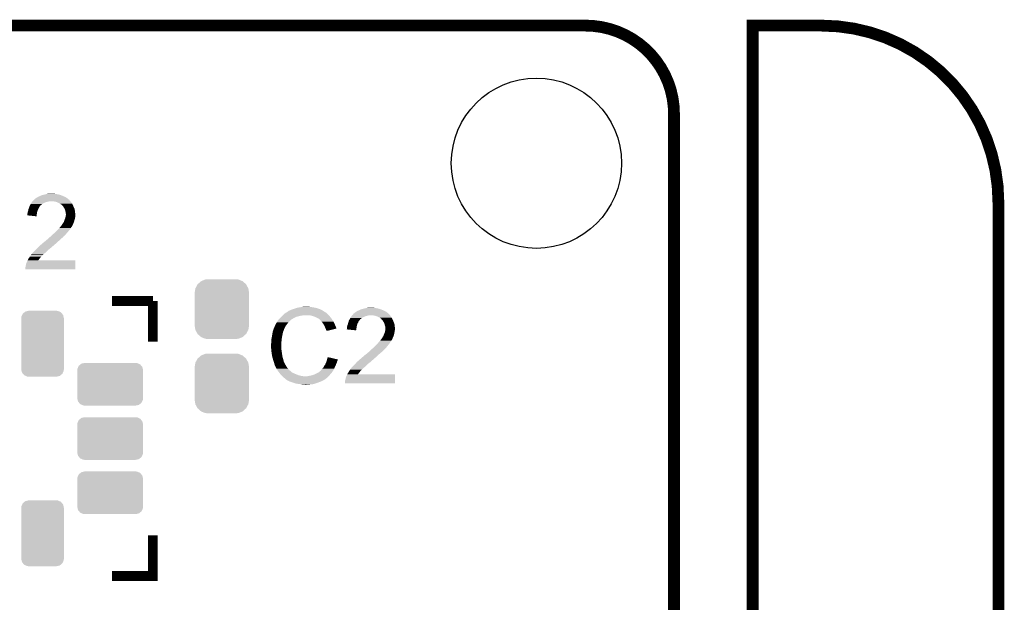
# Model space of a CAD drawing. Extents: x -0.05 to 0.95, y -0.15 to 1.54.
# Tile 33 of 33: x 0.45 to 0.95, y 1.25 to 1.54. Entities that reach past the tile are written whole.
import ezdxf

# ---------------------------------------------------------------- set-up
doc = ezdxf.new("R2010")
doc.units = 0
doc.layers.get('0').update_dxf_attribs({"linetype": 'CONTINUOUS'})
for name, color, linetype in [('PRESSURE_25_CLICK_V100A_GKO', 5, 'CONTINUOUS'), ('PRESSURE_25_CLICK_V100A_GTO', 14, 'CONTINUOUS'), ('PRESSURE_25_CLICK_V100A_GTS', 12, 'CONTINUOUS')]:
    doc.layers.add(name, color=color, linetype=linetype)

# ---------------------------------------------------------------- blocks, each defined once
blk = doc.blocks.new('ROUND_7')
blk.add_circle((0, 0), 0.0433)
blk = doc.blocks.new('CUSTOM_73')
for points in [[(-0.01052, 0.01422), (-0.00841, 0.01508), (0.01054, 0.01422), (0.00839, 0.01508)], [(-0.00841, 0.01508), (-0.00819, 0.01509), (0.00839, 0.01508), (0.00836, 0.01509)], [(-0.00819, 0.01509), (-0.00607, 0.0152), (0.00836, 0.01509), (0.00607, 0.0152)], [(-0.01385, 0.0083), (-0.01347, 0.01057), (0.01385, 0.0083), (0.01346, 0.01057)], [(-0.01347, 0.01057), (-0.01344, 0.01062), (0.01346, 0.01057), (0.01345, 0.01062)], [(-0.01344, 0.01062), (-0.01234, 0.01263), (0.01345, 0.01062), (0.01233, 0.01263)], [(-0.01234, 0.01263), (-0.01229, 0.01267), (0.01233, 0.01263), (0.01231, 0.01267)], [(-0.01229, 0.01267), (-0.01059, 0.01419), (0.01231, 0.01267), (0.01057, 0.01419)], [(-0.01059, 0.01419), (-0.01052, 0.01422), (0.01057, 0.01419), (0.01054, 0.01422)], [(-0.01385, 0.00825), (-0.01385, 0.0083), (0.01385, 0.00825), (0.01385, 0.0083)], [(-0.01385, -0.00825), (-0.01385, 0.00825), (0.01385, -0.00825), (0.01385, 0.00825)], [(-0.01385, -0.0083), (-0.01385, -0.00825), (0.01385, -0.0083), (0.01385, -0.00825)], [(-0.01346, -0.01057), (-0.01385, -0.0083), (0.01347, -0.01057), (0.01385, -0.0083)], [(-0.01345, -0.01062), (-0.01346, -0.01057), (0.01344, -0.01062), (0.01347, -0.01057)], [(-0.01233, -0.01263), (-0.01345, -0.01062), (0.01234, -0.01263), (0.01344, -0.01062)], [(-0.01231, -0.01267), (-0.01233, -0.01263), (0.01229, -0.01267), (0.01234, -0.01263)], [(-0.01057, -0.01419), (-0.01231, -0.01267), (0.01059, -0.01419), (0.01229, -0.01267)], [(-0.01054, -0.01422), (-0.01057, -0.01419), (0.01052, -0.01422), (0.01059, -0.01419)], [(-0.00839, -0.01508), (-0.01054, -0.01422), (0.00841, -0.01508), (0.01052, -0.01422)], [(-0.00836, -0.01509), (-0.00839, -0.01508), (0.00819, -0.01509), (0.00841, -0.01508)], [(-0.00607, -0.0152), (-0.00836, -0.01509), (0.00607, -0.0152), (0.00819, -0.01509)]]:
    blk.add_solid(points)
blk = doc.blocks.new('CUSTOM_74')
for points in [[(-0.01035, 0.01467), (-0.0101, 0.01525), (0.01046, 0.01467), (0.00997, 0.01525)], [(-0.0101, 0.01525), (-0.00921, 0.016), (0.00997, 0.01525), (0.00935, 0.016)], [(-0.00921, 0.016), (-0.00877, 0.01636), (0.00935, 0.016), (0.00854, 0.01636)], [(-0.00877, 0.01636), (-0.00736, 0.01669), (0.00854, 0.01636), (0.00778, 0.01669)], [(-0.00736, 0.01669), (-0.0071, 0.01675), (0.00778, 0.01669), (0.0071, 0.01675)], [(-0.01085, 0.013), (-0.01079, 0.01368), (0.01085, 0.013), (0.01069, 0.01368)], [(-0.01085, -0.013), (-0.01085, 0.013), (0.01085, -0.013), (0.01085, 0.013)], [(-0.01079, 0.01368), (-0.01035, 0.01467), (0.01069, 0.01368), (0.01046, 0.01467)], [(-0.01069, -0.01368), (-0.01085, -0.013), (0.01079, -0.01368), (0.01085, -0.013)], [(-0.01046, -0.01467), (-0.01069, -0.01368), (0.01035, -0.01467), (0.01079, -0.01368)], [(-0.00997, -0.01525), (-0.01046, -0.01467), (0.0101, -0.01525), (0.01035, -0.01467)], [(-0.00935, -0.016), (-0.00997, -0.01525), (0.00921, -0.016), (0.0101, -0.01525)], [(-0.00854, -0.01636), (-0.00935, -0.016), (0.00877, -0.01636), (0.00921, -0.016)], [(-0.00778, -0.01669), (-0.00854, -0.01636), (0.00736, -0.01669), (0.00877, -0.01636)], [(-0.0071, -0.01675), (-0.00778, -0.01669), (0.0071, -0.01675), (0.00736, -0.01669)]]:
    blk.add_solid(points)
blk = doc.blocks.new('CUSTOM_75')
for points in [[(-0.016, 0.00935), (-0.01511, 0.0101), (0.01587, 0.00935), (0.01525, 0.0101)], [(-0.01511, 0.0101), (-0.01467, 0.01046), (0.01525, 0.0101), (0.01444, 0.01046)], [(-0.01467, 0.01046), (-0.01326, 0.01079), (0.01444, 0.01046), (0.01368, 0.01079)], [(-0.01326, 0.01079), (-0.013, 0.01085), (0.01368, 0.01079), (0.013, 0.01085)], [(-0.01675, 0.0071), (-0.01669, 0.00778), (0.01675, 0.0071), (0.01659, 0.00778)], [(-0.01675, -0.0071), (-0.01675, 0.0071), (0.01675, -0.0071), (0.01675, 0.0071)], [(-0.01669, 0.00778), (-0.01625, 0.00877), (0.01659, 0.00778), (0.01636, 0.00877)], [(-0.01625, 0.00877), (-0.016, 0.00935), (0.01636, 0.00877), (0.01587, 0.00935)], [(-0.01659, -0.00778), (-0.01675, -0.0071), (0.01669, -0.00778), (0.01675, -0.0071)], [(-0.01636, -0.00877), (-0.01659, -0.00778), (0.01625, -0.00877), (0.01669, -0.00778)], [(-0.01587, -0.00935), (-0.01636, -0.00877), (0.016, -0.00935), (0.01625, -0.00877)], [(-0.01525, -0.0101), (-0.01587, -0.00935), (0.01511, -0.0101), (0.016, -0.00935)], [(-0.01444, -0.01046), (-0.01525, -0.0101), (0.01467, -0.01046), (0.01511, -0.0101)], [(-0.01368, -0.01079), (-0.01444, -0.01046), (0.01326, -0.01079), (0.01467, -0.01046)], [(-0.013, -0.01085), (-0.01368, -0.01079), (0.013, -0.01085), (0.01326, -0.01079)]]:
    blk.add_solid(points)

msp = doc.modelspace()

# ---------------------------------------------------------------- linework, layer by layer
at = {"layer": 'PRESSURE_25_CLICK_V100A_GKO', "const_width": 0.006}
for points in [[(0.16, 1.54), (0.74, 1.54)], [(0.825, 0.9764), (0.825, 1.54), (0.86, 1.54)], [(0.785, 1.06), (0.785, 1.495)], [(0.95, -0.05), (0.95, 1.45)]]:
    msp.add_lwpolyline(points, dxfattribs=at)
for points in [[(0.785, 1.495, 0.414214), (0.74, 1.54)], [(0.95, 1.45, 0.414214), (0.86, 1.54)]]:
    msp.add_lwpolyline(points, format="xyb", dxfattribs=at)
at = {"layer": 'PRESSURE_25_CLICK_V100A_GTO', "const_width": 0.005}
for points in [[(0.4992, 1.3999), (0.5199, 1.3999)], [(0.5199, 1.3792), (0.5199, 1.3999)], [(0.4992, 1.2601), (0.5199, 1.2601), (0.5199, 1.2808)]]:
    msp.add_lwpolyline(points, dxfattribs=at)
at = {"layer": 'PRESSURE_25_CLICK_V100A_GTO'}
for points in [[(0.4603, 1.4521), (0.4606, 1.4524), (0.47646, 1.4521), (0.47604, 1.4524)], [(0.4606, 1.4524), (0.4608, 1.4525), (0.47604, 1.4524), (0.4759, 1.4525)], [(0.4608, 1.4525), (0.461, 1.4526), (0.4759, 1.4525), (0.47573, 1.4526)], [(0.461, 1.4526), (0.4615, 1.4529), (0.47573, 1.4526), (0.4752, 1.4529)], [(0.4615, 1.4529), (0.462, 1.4531), (0.4752, 1.4529), (0.47473, 1.4531)], [(0.462, 1.4531), (0.4626, 1.4534), (0.47473, 1.4531), (0.47403, 1.4534)], [(0.4626, 1.4534), (0.4633, 1.4537), (0.47403, 1.4534), (0.47333, 1.4537)], [(0.4633, 1.4537), (0.46365, 1.4538), (0.47333, 1.4537), (0.4731, 1.4538)], [(0.46365, 1.4538), (0.464, 1.4539), (0.4731, 1.4538), (0.47273, 1.4539)], [(0.464, 1.4539), (0.4652, 1.4542), (0.47273, 1.4539), (0.4716, 1.4542)], [(0.4652, 1.4542), (0.4656, 1.4543), (0.4716, 1.4542), (0.471, 1.4543)], [(0.4656, 1.4543), (0.4665, 1.4545), (0.471, 1.4543), (0.4698, 1.4545)], [(0.4675, 1.4545), (0.4685, 1.4546), (0.4694, 1.4545), (0.469, 1.4546)], [(0.45681, 1.4471), (0.45706, 1.4478), (0.4618, 1.4471), (0.4622, 1.4478)], [(0.45706, 1.4478), (0.4571, 1.4479), (0.4622, 1.4478), (0.46227, 1.4479)], [(0.4571, 1.4479), (0.45724, 1.4482), (0.46227, 1.4479), (0.4625, 1.4482)], [(0.45724, 1.4482), (0.45738, 1.4485), (0.4625, 1.4482), (0.4627, 1.4485)], [(0.45738, 1.4485), (0.45742, 1.4486), (0.4627, 1.4485), (0.4628, 1.4486)], [(0.45742, 1.4486), (0.4577, 1.4492), (0.4628, 1.4486), (0.46357, 1.4492)], [(0.4577, 1.4492), (0.45776, 1.4493), (0.46357, 1.4492), (0.4637, 1.4493)], [(0.45776, 1.4493), (0.45804, 1.4498), (0.4637, 1.4493), (0.4646, 1.4498)], [(0.45804, 1.4498), (0.4581, 1.4499), (0.4646, 1.4498), (0.46482, 1.4499)], [(0.4581, 1.4499), (0.45835, 1.4502), (0.46482, 1.4499), (0.4655, 1.4502)], [(0.45835, 1.4502), (0.45868, 1.4506), (0.4655, 1.4502), (0.4671, 1.4506)], [(0.45868, 1.4506), (0.45877, 1.4507), (0.4678, 1.4506), (0.468, 1.4507)], [(0.45877, 1.4507), (0.4591, 1.4511), (0.4779, 1.4507), (0.4775, 1.4511)], [(0.45877, 1.4507), (0.45877, 1.4507), (0.468, 1.4507), (0.4683, 1.4507)], [(0.4591, 1.4511), (0.4594, 1.4514), (0.4775, 1.4511), (0.4774, 1.4514)], [(0.4594, 1.4514), (0.4595, 1.4515), (0.4773, 1.4514), (0.4772, 1.4515)], [(0.4594, 1.4514), (0.4594, 1.4514), (0.4774, 1.4514), (0.4773, 1.4514)], [(0.4595, 1.4515), (0.46, 1.452), (0.4772, 1.4515), (0.4766, 1.452)], [(0.46, 1.452), (0.4603, 1.4521), (0.4766, 1.452), (0.47646, 1.4521)], [(0.4695, 1.4506), (0.4683, 1.4507), (0.478, 1.4506), (0.4779, 1.4507)], [(0.4706, 1.4504), (0.4695, 1.4506), (0.47815, 1.4504), (0.478, 1.4506)], [(0.47113, 1.4502), (0.4706, 1.4504), (0.4783, 1.4502), (0.47815, 1.4504)], [(0.4714, 1.4501), (0.47113, 1.4502), (0.4784, 1.4501), (0.4783, 1.4502)], [(0.4718, 1.4499), (0.4714, 1.4501), (0.4786, 1.4499), (0.4784, 1.4501)], [(0.4728, 1.4494), (0.4718, 1.4499), (0.4789, 1.4494), (0.4786, 1.4499)], [(0.4732, 1.4491), (0.4728, 1.4494), (0.47904, 1.4491), (0.4789, 1.4494)], [(0.4735, 1.4489), (0.4732, 1.4491), (0.47913, 1.4489), (0.47904, 1.4491)], [(0.4736, 1.4487), (0.4735, 1.4489), (0.47922, 1.4487), (0.47913, 1.4489)], [(0.474, 1.4483), (0.4736, 1.4487), (0.4794, 1.4483), (0.47922, 1.4487)], [(0.4743, 1.448), (0.474, 1.4483), (0.47954, 1.448), (0.4794, 1.4483)], [(0.4748, 1.4472), (0.4743, 1.448), (0.47991, 1.4472), (0.47954, 1.448)], [(0.456, 1.444), (0.45605, 1.4442), (0.46088, 1.444), (0.4609, 1.4442)], [(0.456, 1.4435), (0.456, 1.444), (0.46084, 1.4435), (0.46088, 1.444)], [(0.4608, 1.443), (0.456, 1.4435), (0.4608, 1.443), (0.46084, 1.4435)], [(0.45605, 1.4442), (0.4562, 1.4448), (0.4609, 1.4442), (0.461, 1.4448)], [(0.4562, 1.4448), (0.4563, 1.4453), (0.461, 1.4448), (0.46108, 1.4453)], [(0.4563, 1.4453), (0.45633, 1.4454), (0.46108, 1.4453), (0.4611, 1.4454)], [(0.45633, 1.4454), (0.4565, 1.4459), (0.4611, 1.4454), (0.4613, 1.4459)], [(0.4565, 1.4459), (0.45658, 1.4464), (0.4613, 1.4459), (0.4615, 1.4464)], [(0.45658, 1.4464), (0.4566, 1.4465), (0.4615, 1.4464), (0.46154, 1.4465)], [(0.4566, 1.4465), (0.45681, 1.4471), (0.46154, 1.4465), (0.4618, 1.4471)], [(0.4749, 1.447), (0.4748, 1.4472), (0.48, 1.447), (0.47991, 1.4472)], [(0.4752, 1.4464), (0.4749, 1.447), (0.48017, 1.4464), (0.48, 1.447)], [(0.47523, 1.4463), (0.4752, 1.4464), (0.4802, 1.4463), (0.48017, 1.4464)], [(0.4754, 1.4456), (0.47523, 1.4463), (0.48029, 1.4456), (0.4802, 1.4463)], [(0.4753, 1.442), (0.47545, 1.4425), (0.48033, 1.442), (0.4804, 1.4425)], [(0.4756, 1.445), (0.4754, 1.4456), (0.48036, 1.445), (0.48029, 1.4456)], [(0.47545, 1.4425), (0.4756, 1.443), (0.4804, 1.4425), (0.4804, 1.443)], [(0.4756, 1.4445), (0.4756, 1.445), (0.48042, 1.4445), (0.48036, 1.445)], [(0.4757, 1.4441), (0.4756, 1.4445), (0.48047, 1.4441), (0.48042, 1.4445)], [(0.4756, 1.443), (0.47561, 1.4431), (0.4804, 1.443), (0.4804, 1.4431)], [(0.47561, 1.4431), (0.47565, 1.4435), (0.4804, 1.4431), (0.4805, 1.4435)], [(0.47565, 1.4435), (0.47569, 1.4439), (0.4805, 1.4435), (0.4805, 1.4439)], [(0.47569, 1.4439), (0.4757, 1.444), (0.4805, 1.4439), (0.48049, 1.444)], [(0.4757, 1.444), (0.4757, 1.4441), (0.48049, 1.444), (0.48047, 1.4441)], [(0.47257, 1.4373), (0.47307, 1.4379), (0.4783, 1.4373), (0.4788, 1.4379)], [(0.47307, 1.4379), (0.4734, 1.4383), (0.4788, 1.4379), (0.479, 1.4383)], [(0.4734, 1.4383), (0.4734, 1.4384), (0.479, 1.4383), (0.47905, 1.4384)], [(0.4735, 1.4384), (0.47355, 1.4385), (0.47905, 1.4384), (0.4791, 1.4385)], [(0.47355, 1.4385), (0.4737, 1.4388), (0.4791, 1.4385), (0.47922, 1.4388)], [(0.4737, 1.4388), (0.47383, 1.439), (0.47922, 1.4388), (0.4793, 1.439)], [(0.47383, 1.439), (0.47403, 1.4393), (0.4793, 1.439), (0.4794, 1.4393)], [(0.47403, 1.4393), (0.4741, 1.4394), (0.4794, 1.4393), (0.4795, 1.4394)], [(0.4741, 1.4394), (0.4746, 1.4401), (0.4795, 1.4394), (0.47976, 1.4401)], [(0.4746, 1.4401), (0.47463, 1.4402), (0.47976, 1.4401), (0.4798, 1.4402)], [(0.47463, 1.4402), (0.4749, 1.441), (0.4798, 1.4402), (0.48, 1.441)], [(0.4749, 1.441), (0.47522, 1.4418), (0.48, 1.441), (0.4803, 1.4418)], [(0.47522, 1.4418), (0.4753, 1.442), (0.4803, 1.4418), (0.48033, 1.442)], [(0.467, 1.4319), (0.4675, 1.4324), (0.4736, 1.4319), (0.4742, 1.4324)], [(0.4675, 1.4324), (0.4676, 1.4325), (0.4742, 1.4324), (0.47428, 1.4325)], [(0.4676, 1.4325), (0.46807, 1.4329), (0.47428, 1.4325), (0.4746, 1.4329)], [(0.46807, 1.4329), (0.4683, 1.4331), (0.4746, 1.4329), (0.47485, 1.4331)], [(0.4683, 1.4331), (0.46852, 1.4333), (0.47485, 1.4331), (0.4751, 1.4333)], [(0.46852, 1.4333), (0.46916, 1.4339), (0.4751, 1.4333), (0.4757, 1.4339)], [(0.46916, 1.4339), (0.46948, 1.4342), (0.4757, 1.4339), (0.4759, 1.4342)], [(0.46948, 1.4342), (0.4697, 1.4344), (0.4759, 1.4342), (0.4761, 1.4344)], [(0.4697, 1.4344), (0.4699, 1.4346), (0.4761, 1.4344), (0.4763, 1.4346)], [(0.4699, 1.4346), (0.4709, 1.4356), (0.4763, 1.4346), (0.4771, 1.4356)], [(0.4709, 1.4356), (0.4711, 1.4358), (0.4771, 1.4356), (0.47728, 1.4358)], [(0.4711, 1.4358), (0.4718, 1.4364), (0.47728, 1.4358), (0.4778, 1.4364)], [(0.4718, 1.4364), (0.4724, 1.4371), (0.4778, 1.4364), (0.47819, 1.4371)], [(0.4724, 1.4371), (0.47257, 1.4373), (0.47819, 1.4371), (0.4783, 1.4373)], [(0.4613, 1.427), (0.4619, 1.4276), (0.4681, 1.427), (0.4687, 1.4276)], [(0.4619, 1.4276), (0.4621, 1.4278), (0.4687, 1.4276), (0.469, 1.4278)], [(0.4621, 1.4278), (0.4622, 1.4279), (0.469, 1.4278), (0.4691, 1.4279)], [(0.4622, 1.4279), (0.46315, 1.4287), (0.4691, 1.4279), (0.47, 1.4287)], [(0.46315, 1.4287), (0.4635, 1.429), (0.47, 1.4287), (0.47039, 1.429)], [(0.4635, 1.429), (0.46397, 1.4294), (0.47039, 1.429), (0.4709, 1.4294)], [(0.46397, 1.4294), (0.4649, 1.4302), (0.4709, 1.4294), (0.4717, 1.4302)], [(0.465, 1.4302), (0.4655, 1.4307), (0.4717, 1.4302), (0.47228, 1.4307)], [(0.4655, 1.4307), (0.4659, 1.431), (0.47228, 1.4307), (0.47263, 1.431)], [(0.4659, 1.431), (0.4664, 1.4314), (0.47263, 1.431), (0.4731, 1.4314)], [(0.4664, 1.4314), (0.467, 1.4319), (0.4731, 1.4314), (0.4736, 1.4319)], [(0.45725, 1.4223), (0.4574, 1.4225), (0.4629, 1.4223), (0.4631, 1.4225)], [(0.4574, 1.4225), (0.458, 1.4234), (0.4631, 1.4225), (0.464, 1.4234)], [(0.458, 1.4234), (0.45814, 1.4236), (0.464, 1.4234), (0.4642, 1.4236)], [(0.45814, 1.4236), (0.45863, 1.4243), (0.4642, 1.4236), (0.465, 1.4243)], [(0.45863, 1.4243), (0.4587, 1.4244), (0.465, 1.4243), (0.4651, 1.4244)], [(0.4587, 1.4244), (0.4595, 1.4252), (0.4651, 1.4244), (0.4659, 1.4252)], [(0.4595, 1.4252), (0.4603, 1.426), (0.4659, 1.4252), (0.4668, 1.426)], [(0.4603, 1.426), (0.461, 1.4267), (0.4668, 1.426), (0.4677, 1.4267)], [(0.461, 1.4267), (0.4613, 1.427), (0.4677, 1.4267), (0.4681, 1.427)], [(0.4551, 1.4171), (0.4553, 1.4181), (0.4805, 1.4171), (0.4805, 1.4181)], [(0.4553, 1.4181), (0.4554, 1.4187), (0.4805, 1.4181), (0.4805, 1.4187)], [(0.4554, 1.4187), (0.4556, 1.4193), (0.4805, 1.4187), (0.4805, 1.4193)], [(0.4556, 1.4193), (0.4557, 1.4194), (0.4805, 1.4193), (0.4805, 1.4194)], [(0.4557, 1.4194), (0.4558, 1.4197), (0.4805, 1.4194), (0.4805, 1.4197)], [(0.4558, 1.4197), (0.456, 1.4202), (0.4805, 1.4197), (0.4805, 1.4202)], [(0.456, 1.4202), (0.45623, 1.4206), (0.4805, 1.4202), (0.4805, 1.4206)], [(0.45623, 1.4206), (0.4564, 1.4209), (0.4616, 1.4206), (0.46183, 1.4209)], [(0.45623, 1.4206), (0.45623, 1.4206), (0.4805, 1.4206), (0.4616, 1.4206)], [(0.4564, 1.4209), (0.4567, 1.4215), (0.46183, 1.4209), (0.4623, 1.4215)], [(0.4567, 1.4215), (0.4568, 1.4217), (0.4623, 1.4215), (0.46245, 1.4217)], [(0.4568, 1.4217), (0.45725, 1.4223), (0.46245, 1.4217), (0.4629, 1.4223)], [(0.4551, 1.416), (0.4551, 1.4171), (0.4805, 1.416), (0.4805, 1.4171)], [(0.5852, 1.3919), (0.5858, 1.3925), (0.593, 1.3919), (0.5954, 1.3925)], [(0.5858, 1.3925), (0.5859, 1.3926), (0.5954, 1.3925), (0.5964, 1.3926)], [(0.5859, 1.3926), (0.586, 1.3927), (0.5964, 1.3926), (0.5969, 1.3927)], [(0.586, 1.3927), (0.58671, 1.3933), (0.6093, 1.3927), (0.6087, 1.3933)], [(0.58671, 1.3933), (0.58706, 1.3936), (0.6087, 1.3933), (0.6085, 1.3936)], [(0.58706, 1.3936), (0.5873, 1.3938), (0.6085, 1.3936), (0.6083, 1.3938)], [(0.5873, 1.3938), (0.58747, 1.3939), (0.6083, 1.3938), (0.6082, 1.3939)], [(0.58747, 1.3939), (0.58763, 1.394), (0.6082, 1.3939), (0.608, 1.394)], [(0.58763, 1.394), (0.5878, 1.3941), (0.608, 1.394), (0.6079, 1.3941)], [(0.5878, 1.3941), (0.58863, 1.3946), (0.6078, 1.3941), (0.607, 1.3946)], [(0.5878, 1.3941), (0.5878, 1.3941), (0.6079, 1.3941), (0.6078, 1.3941)], [(0.58863, 1.3946), (0.5888, 1.3947), (0.607, 1.3946), (0.60686, 1.3947)], [(0.5888, 1.3948), (0.5892, 1.395), (0.60672, 1.3948), (0.60644, 1.395)], [(0.5888, 1.3947), (0.5888, 1.3948), (0.60686, 1.3947), (0.60672, 1.3948)], [(0.5892, 1.395), (0.5895, 1.3951), (0.60644, 1.395), (0.6063, 1.3951)], [(0.5895, 1.3951), (0.5899, 1.3953), (0.6063, 1.3951), (0.6059, 1.3953)], [(0.5899, 1.3953), (0.5904, 1.3955), (0.6059, 1.3953), (0.6055, 1.3955)], [(0.5904, 1.3955), (0.5909, 1.3957), (0.6055, 1.3955), (0.60505, 1.3957)], [(0.5909, 1.3957), (0.5915, 1.3959), (0.60505, 1.3957), (0.6046, 1.3959)], [(0.5915, 1.3959), (0.5922, 1.3961), (0.6046, 1.3959), (0.60396, 1.3961)], [(0.5922, 1.3961), (0.5929, 1.3964), (0.60396, 1.3961), (0.603, 1.3964)], [(0.5929, 1.3964), (0.5945, 1.3967), (0.603, 1.3964), (0.6015, 1.3967)], [(0.5945, 1.3967), (0.5957, 1.3969), (0.6015, 1.3967), (0.6001, 1.3969)], [(0.5957, 1.3969), (0.5963, 1.397), (0.6001, 1.3969), (0.5995, 1.397)], [(0.5963, 1.397), (0.5981, 1.3971), (0.599, 1.397), (0.5986, 1.3971)], [(0.6006, 1.3925), (0.5994, 1.3927), (0.6095, 1.3925), (0.6093, 1.3927)], [(0.6017, 1.3921), (0.6006, 1.3925), (0.6099, 1.3921), (0.6095, 1.3925)], [(0.62095, 1.3922), (0.62128, 1.3926), (0.6281, 1.3922), (0.6297, 1.3926)], [(0.62128, 1.3926), (0.62137, 1.3927), (0.6303, 1.3926), (0.6306, 1.3927)], [(0.62137, 1.3927), (0.6217, 1.3931), (0.6405, 1.3927), (0.6401, 1.3931)], [(0.62137, 1.3927), (0.62137, 1.3927), (0.6306, 1.3927), (0.6309, 1.3927)], [(0.6217, 1.3931), (0.62195, 1.3934), (0.6401, 1.3931), (0.6399, 1.3934)], [(0.62195, 1.3934), (0.62203, 1.3935), (0.6398, 1.3934), (0.6398, 1.3935)], [(0.62195, 1.3934), (0.62195, 1.3934), (0.6399, 1.3934), (0.6398, 1.3934)], [(0.62203, 1.3935), (0.6222, 1.3937), (0.6398, 1.3935), (0.63956, 1.3937)], [(0.6223, 1.3937), (0.6226, 1.394), (0.63956, 1.3937), (0.6392, 1.394)], [(0.6226, 1.394), (0.6228, 1.3941), (0.6392, 1.394), (0.63906, 1.3941)], [(0.6228, 1.3941), (0.6232, 1.3944), (0.63906, 1.3941), (0.63864, 1.3944)], [(0.6232, 1.3944), (0.6234, 1.3945), (0.63864, 1.3944), (0.6385, 1.3945)], [(0.6234, 1.3945), (0.6236, 1.3946), (0.6385, 1.3945), (0.63833, 1.3946)], [(0.6236, 1.3946), (0.624, 1.3949), (0.63833, 1.3946), (0.6378, 1.3949)], [(0.624, 1.3949), (0.6246, 1.3951), (0.6378, 1.3949), (0.63733, 1.3951)], [(0.6246, 1.3951), (0.6248, 1.3952), (0.63733, 1.3951), (0.6371, 1.3952)], [(0.6248, 1.3952), (0.6258, 1.3957), (0.6371, 1.3952), (0.63585, 1.3957)], [(0.6258, 1.3957), (0.6262, 1.3958), (0.63585, 1.3957), (0.6356, 1.3958)], [(0.6262, 1.3958), (0.6266, 1.3959), (0.6356, 1.3958), (0.63525, 1.3959)], [(0.6266, 1.3959), (0.6273, 1.3961), (0.63525, 1.3959), (0.63455, 1.3961)], [(0.6273, 1.3961), (0.62775, 1.3962), (0.63455, 1.3961), (0.6342, 1.3962)], [(0.62775, 1.3962), (0.6282, 1.3963), (0.6342, 1.3962), (0.6336, 1.3963)], [(0.6282, 1.3963), (0.62865, 1.3964), (0.6336, 1.3963), (0.6329, 1.3964)], [(0.62865, 1.3964), (0.6291, 1.3965), (0.6329, 1.3964), (0.6324, 1.3965)], [(0.63, 1.3965), (0.631, 1.3966), (0.6319, 1.3965), (0.6316, 1.3966)], [(0.6321, 1.3926), (0.6309, 1.3927), (0.6406, 1.3926), (0.6405, 1.3927)], [(0.631, 1.3966), (0.631, 1.3966), (0.6316, 1.3966), (0.631, 1.3966)], [(0.6331, 1.3924), (0.6321, 1.3926), (0.6407, 1.3924), (0.6406, 1.3926)], [(0.6337, 1.3922), (0.6331, 1.3924), (0.6408, 1.3922), (0.6407, 1.3924)], [(0.5815, 1.3862), (0.58202, 1.3873), (0.58695, 1.3862), (0.5875, 1.3873)], [(0.58202, 1.3873), (0.5823, 1.3879), (0.5875, 1.3873), (0.58797, 1.3879)], [(0.5823, 1.388), (0.5824, 1.3881), (0.58804, 1.388), (0.58812, 1.3881)], [(0.5823, 1.3879), (0.5823, 1.388), (0.58797, 1.3879), (0.58804, 1.388)], [(0.5824, 1.3881), (0.5825, 1.3884), (0.58812, 1.3881), (0.58836, 1.3884)], [(0.5825, 1.3884), (0.5827, 1.3886), (0.58836, 1.3884), (0.58851, 1.3886)], [(0.5827, 1.3886), (0.5829, 1.389), (0.58851, 1.3886), (0.58882, 1.389)], [(0.5829, 1.389), (0.58296, 1.3891), (0.58882, 1.389), (0.5889, 1.3891)], [(0.58296, 1.3891), (0.5832, 1.3895), (0.5889, 1.3891), (0.5893, 1.3895)], [(0.5832, 1.3895), (0.58369, 1.3902), (0.5893, 1.3895), (0.59, 1.3902)], [(0.58369, 1.3902), (0.5839, 1.3905), (0.59, 1.3902), (0.5904, 1.3905)], [(0.5839, 1.3905), (0.58399, 1.3906), (0.5904, 1.3905), (0.5905, 1.3906)], [(0.58399, 1.3906), (0.58463, 1.3913), (0.5905, 1.3906), (0.5917, 1.3913)], [(0.58463, 1.3913), (0.5849, 1.3916), (0.5917, 1.3913), (0.59235, 1.3916)], [(0.5849, 1.3916), (0.5852, 1.3919), (0.59235, 1.3916), (0.593, 1.3919)], [(0.602, 1.392), (0.6017, 1.3921), (0.61, 1.392), (0.6099, 1.3921)], [(0.6026, 1.3918), (0.602, 1.392), (0.61016, 1.3918), (0.61, 1.392)], [(0.6032, 1.3915), (0.6026, 1.3918), (0.6104, 1.3915), (0.61016, 1.3918)], [(0.6034, 1.3914), (0.6032, 1.3915), (0.61047, 1.3914), (0.6104, 1.3915)], [(0.6039, 1.3911), (0.6034, 1.3914), (0.61069, 1.3911), (0.61047, 1.3914)], [(0.6043, 1.3909), (0.6039, 1.3911), (0.61083, 1.3909), (0.61069, 1.3911)], [(0.6044, 1.3908), (0.6043, 1.3909), (0.6109, 1.3908), (0.61083, 1.3909)], [(0.60519, 1.3901), (0.6044, 1.3908), (0.6114, 1.3901), (0.6109, 1.3908)], [(0.6053, 1.39), (0.60519, 1.3901), (0.61146, 1.39), (0.6114, 1.3901)], [(0.60578, 1.3894), (0.6053, 1.39), (0.6118, 1.3894), (0.61146, 1.39)], [(0.6061, 1.389), (0.60578, 1.3894), (0.612, 1.389), (0.6118, 1.3894)], [(0.60638, 1.3886), (0.6061, 1.389), (0.6122, 1.3886), (0.612, 1.389)], [(0.6068, 1.388), (0.60638, 1.3886), (0.61247, 1.388), (0.6122, 1.3886)], [(0.60695, 1.3877), (0.6068, 1.388), (0.6126, 1.3877), (0.61247, 1.388)], [(0.6073, 1.387), (0.60695, 1.3877), (0.61295, 1.387), (0.6126, 1.3877)], [(0.6187, 1.3868), (0.6188, 1.3873), (0.6236, 1.3868), (0.62368, 1.3873)], [(0.6188, 1.3873), (0.61883, 1.3874), (0.62368, 1.3873), (0.6237, 1.3874)], [(0.61883, 1.3874), (0.61917, 1.3884), (0.6237, 1.3874), (0.624, 1.3884)], [(0.61917, 1.3884), (0.6192, 1.3885), (0.624, 1.3884), (0.62406, 1.3885)], [(0.6192, 1.3885), (0.61937, 1.3891), (0.62406, 1.3885), (0.6244, 1.3891)], [(0.61937, 1.3891), (0.61957, 1.3898), (0.6244, 1.3891), (0.6247, 1.3898)], [(0.61957, 1.3898), (0.6196, 1.3899), (0.6247, 1.3898), (0.6248, 1.3899)], [(0.6196, 1.3899), (0.61976, 1.3902), (0.6248, 1.3899), (0.6251, 1.3902)], [(0.61976, 1.3902), (0.61992, 1.3905), (0.6251, 1.3902), (0.6253, 1.3905)], [(0.61992, 1.3905), (0.61998, 1.3906), (0.6253, 1.3905), (0.6254, 1.3906)], [(0.61998, 1.3906), (0.6203, 1.3912), (0.6254, 1.3906), (0.62609, 1.3912)], [(0.6203, 1.3912), (0.62036, 1.3913), (0.62609, 1.3912), (0.6262, 1.3913)], [(0.62036, 1.3913), (0.62064, 1.3918), (0.6262, 1.3913), (0.6271, 1.3918)], [(0.62064, 1.3918), (0.6207, 1.3919), (0.6271, 1.3918), (0.62735, 1.3919)], [(0.6207, 1.3919), (0.62095, 1.3922), (0.62735, 1.3919), (0.6281, 1.3922)], [(0.634, 1.3921), (0.6337, 1.3922), (0.6409, 1.3921), (0.6408, 1.3922)], [(0.6344, 1.3919), (0.634, 1.3921), (0.6411, 1.3919), (0.6409, 1.3921)], [(0.6354, 1.3914), (0.6344, 1.3919), (0.6414, 1.3914), (0.6411, 1.3919)], [(0.6358, 1.3911), (0.6354, 1.3914), (0.64156, 1.3911), (0.6414, 1.3914)], [(0.6361, 1.3909), (0.6358, 1.3911), (0.64167, 1.3909), (0.64156, 1.3911)], [(0.6362, 1.3907), (0.6361, 1.3909), (0.64178, 1.3907), (0.64167, 1.3909)], [(0.63654, 1.3903), (0.6362, 1.3907), (0.642, 1.3903), (0.64178, 1.3907)], [(0.6368, 1.39), (0.63654, 1.3903), (0.64212, 1.39), (0.642, 1.3903)], [(0.6373, 1.3892), (0.6368, 1.39), (0.64242, 1.3892), (0.64212, 1.39)], [(0.6374, 1.389), (0.6373, 1.3892), (0.6425, 1.389), (0.64242, 1.3892)], [(0.6377, 1.3884), (0.6374, 1.389), (0.64276, 1.3884), (0.6425, 1.389)], [(0.63773, 1.3883), (0.6377, 1.3884), (0.6428, 1.3883), (0.64276, 1.3884)], [(0.6379, 1.3876), (0.63773, 1.3883), (0.64289, 1.3876), (0.6428, 1.3883)], [(0.6381, 1.387), (0.6379, 1.3876), (0.64296, 1.387), (0.64289, 1.3876)], [(0.58039, 1.3815), (0.5806, 1.3826), (0.5856, 1.3815), (0.5858, 1.3826)], [(0.5806, 1.3826), (0.58075, 1.3835), (0.5858, 1.3826), (0.586, 1.3835)], [(0.58075, 1.3835), (0.58088, 1.3843), (0.586, 1.3835), (0.5862, 1.3843)], [(0.58088, 1.3843), (0.5809, 1.3844), (0.5862, 1.3843), (0.58625, 1.3844)], [(0.5809, 1.3844), (0.58093, 1.3845), (0.58625, 1.3844), (0.5863, 1.3845)], [(0.58093, 1.3845), (0.581, 1.3847), (0.5863, 1.3845), (0.5863, 1.3847)], [(0.581, 1.3847), (0.58103, 1.3848), (0.5863, 1.3847), (0.5864, 1.3848)], [(0.58103, 1.3848), (0.58107, 1.3849), (0.5864, 1.3848), (0.5864, 1.3849)], [(0.58107, 1.3849), (0.58147, 1.3861), (0.5864, 1.3849), (0.5869, 1.3861)], [(0.58147, 1.3861), (0.5815, 1.3862), (0.5869, 1.3861), (0.58695, 1.3862)], [(0.60734, 1.3869), (0.6073, 1.387), (0.613, 1.3869), (0.61295, 1.387)], [(0.6077, 1.3861), (0.60734, 1.3869), (0.61324, 1.3861), (0.613, 1.3869)], [(0.6078, 1.3859), (0.6077, 1.3861), (0.6133, 1.3859), (0.61324, 1.3861)], [(0.6079, 1.3857), (0.6078, 1.3859), (0.61247, 1.3857), (0.6133, 1.3859)], [(0.6081, 1.3851), (0.6079, 1.3857), (0.60996, 1.3851), (0.61247, 1.3857)], [(0.6083, 1.3849), (0.6081, 1.3851), (0.60913, 1.3849), (0.60996, 1.3851)], [(0.6083, 1.3847), (0.6083, 1.3849), (0.6083, 1.3847), (0.60913, 1.3849)], [(0.6185, 1.3855), (0.6186, 1.3857), (0.62338, 1.3855), (0.62342, 1.3857)], [(0.6233, 1.385), (0.6185, 1.3855), (0.6233, 1.385), (0.62338, 1.3855)], [(0.6186, 1.3864), (0.6187, 1.3868), (0.62353, 1.3864), (0.6236, 1.3868)], [(0.6186, 1.3857), (0.6186, 1.3864), (0.62342, 1.3857), (0.62353, 1.3864)], [(0.63714, 1.3822), (0.6375, 1.383), (0.6424, 1.3822), (0.6426, 1.383)], [(0.6375, 1.383), (0.63782, 1.3838), (0.6426, 1.383), (0.6428, 1.3838)], [(0.63782, 1.3838), (0.6379, 1.384), (0.6428, 1.3838), (0.64283, 1.384)], [(0.6379, 1.384), (0.638, 1.3845), (0.64283, 1.384), (0.6429, 1.3845)], [(0.638, 1.3845), (0.6381, 1.385), (0.6429, 1.3845), (0.64298, 1.385)], [(0.63816, 1.3867), (0.6381, 1.387), (0.643, 1.3867), (0.64296, 1.387)], [(0.6381, 1.385), (0.63811, 1.3851), (0.64298, 1.385), (0.643, 1.3851)], [(0.63811, 1.3851), (0.6382, 1.386), (0.643, 1.3851), (0.643, 1.386)], [(0.6382, 1.3865), (0.63816, 1.3867), (0.643, 1.3865), (0.643, 1.3867)], [(0.6382, 1.386), (0.6382, 1.3865), (0.643, 1.386), (0.643, 1.3865)], [(0.58, 1.3781), (0.5801, 1.3785), (0.58524, 1.3781), (0.58527, 1.3785)], [(0.58, 1.3775), (0.58, 1.3781), (0.5852, 1.3775), (0.58524, 1.3781)], [(0.58005, 1.3766), (0.58, 1.3775), (0.5852, 1.3766), (0.5852, 1.3775)], [(0.5801, 1.3796), (0.5802, 1.3803), (0.58535, 1.3796), (0.5854, 1.3803)], [(0.5801, 1.3785), (0.5801, 1.3796), (0.58527, 1.3785), (0.58535, 1.3796)], [(0.5802, 1.3803), (0.5803, 1.381), (0.5854, 1.3803), (0.58552, 1.381)], [(0.5803, 1.381), (0.58039, 1.3815), (0.58552, 1.381), (0.5856, 1.3815)], [(0.6325, 1.3766), (0.6335, 1.3776), (0.6389, 1.3766), (0.6397, 1.3776)], [(0.6335, 1.3776), (0.6343, 1.3784), (0.6397, 1.3776), (0.6403, 1.3784)], [(0.6343, 1.3784), (0.6349, 1.3791), (0.6403, 1.3784), (0.64077, 1.3791)], [(0.6349, 1.3791), (0.6355, 1.3797), (0.64077, 1.3791), (0.64117, 1.3797)], [(0.6355, 1.3797), (0.6359, 1.3803), (0.64117, 1.3797), (0.64157, 1.3803)], [(0.6359, 1.3803), (0.6359, 1.3804), (0.64157, 1.3803), (0.64163, 1.3804)], [(0.6361, 1.3804), (0.63615, 1.3805), (0.64163, 1.3804), (0.6417, 1.3805)], [(0.63615, 1.3805), (0.6363, 1.3808), (0.6417, 1.3805), (0.64182, 1.3808)], [(0.6363, 1.3808), (0.63643, 1.381), (0.64182, 1.3808), (0.6419, 1.381)], [(0.63643, 1.381), (0.63663, 1.3813), (0.6419, 1.381), (0.642, 1.3813)], [(0.63663, 1.3813), (0.6367, 1.3814), (0.642, 1.3813), (0.642, 1.3814)], [(0.6367, 1.3814), (0.6371, 1.3821), (0.642, 1.3814), (0.64235, 1.3821)], [(0.6371, 1.3821), (0.63714, 1.3822), (0.64235, 1.3821), (0.6424, 1.3822)], [(0.58006, 1.3763), (0.58005, 1.3766), (0.5853, 1.3763), (0.5852, 1.3766)], [(0.5801, 1.3755), (0.58006, 1.3763), (0.5853, 1.3755), (0.5853, 1.3763)], [(0.58013, 1.3752), (0.5801, 1.3755), (0.5853, 1.3752), (0.5853, 1.3755)], [(0.58019, 1.3746), (0.58013, 1.3752), (0.5854, 1.3746), (0.5853, 1.3752)], [(0.5803, 1.3735), (0.58019, 1.3746), (0.58557, 1.3735), (0.5854, 1.3746)], [(0.58034, 1.3733), (0.5803, 1.3735), (0.5856, 1.3733), (0.58557, 1.3735)], [(0.5806, 1.3718), (0.58034, 1.3733), (0.5858, 1.3718), (0.5856, 1.3733)], [(0.6275, 1.3722), (0.6277, 1.3724), (0.6342, 1.3722), (0.63443, 1.3724)], [(0.6277, 1.3724), (0.6285, 1.373), (0.63443, 1.3724), (0.63513, 1.373)], [(0.6285, 1.373), (0.629, 1.3734), (0.63513, 1.373), (0.6356, 1.3734)], [(0.629, 1.3734), (0.6296, 1.3739), (0.6356, 1.3734), (0.6362, 1.3739)], [(0.6296, 1.3739), (0.6302, 1.3745), (0.6362, 1.3739), (0.6368, 1.3745)], [(0.6302, 1.3745), (0.6309, 1.3751), (0.6368, 1.3745), (0.6374, 1.3751)], [(0.6309, 1.3751), (0.6323, 1.3764), (0.6374, 1.3751), (0.6387, 1.3764)], [(0.6323, 1.3764), (0.6325, 1.3766), (0.6387, 1.3764), (0.6389, 1.3766)], [(0.5808, 1.371), (0.5806, 1.3718), (0.58603, 1.371), (0.5858, 1.3718)], [(0.58097, 1.3704), (0.5808, 1.371), (0.5862, 1.3704), (0.58603, 1.371)], [(0.5812, 1.3696), (0.58097, 1.3704), (0.58641, 1.3696), (0.5862, 1.3704)], [(0.58143, 1.3689), (0.5812, 1.3696), (0.5866, 1.3689), (0.58641, 1.3696)], [(0.58147, 1.3688), (0.58143, 1.3689), (0.5867, 1.3688), (0.5866, 1.3689)], [(0.58153, 1.3686), (0.58147, 1.3688), (0.5868, 1.3686), (0.5867, 1.3688)], [(0.5816, 1.3684), (0.58153, 1.3686), (0.58687, 1.3684), (0.5868, 1.3686)], [(0.58162, 1.3683), (0.5816, 1.3684), (0.5869, 1.3683), (0.58687, 1.3684)], [(0.5817, 1.368), (0.58162, 1.3683), (0.58705, 1.368), (0.5869, 1.3683)], [(0.5818, 1.3677), (0.5817, 1.368), (0.5872, 1.3677), (0.58705, 1.368)], [(0.5819, 1.3674), (0.5818, 1.3677), (0.58739, 1.3674), (0.5872, 1.3677)], [(0.582, 1.3672), (0.5819, 1.3674), (0.58751, 1.3672), (0.58739, 1.3674)], [(0.6071, 1.367), (0.60734, 1.3673), (0.61283, 1.367), (0.613, 1.3673)], [(0.60734, 1.3673), (0.6075, 1.3675), (0.613, 1.3673), (0.61306, 1.3675)], [(0.6075, 1.3675), (0.60771, 1.368), (0.61306, 1.3675), (0.6132, 1.368)], [(0.60771, 1.368), (0.60797, 1.3686), (0.6132, 1.368), (0.6135, 1.3686)], [(0.60797, 1.3686), (0.6081, 1.3689), (0.6135, 1.3686), (0.61356, 1.3689)], [(0.6081, 1.3689), (0.60818, 1.3691), (0.61356, 1.3689), (0.6136, 1.3691)], [(0.60818, 1.3691), (0.60832, 1.3695), (0.6136, 1.3691), (0.6138, 1.3695)], [(0.60832, 1.3695), (0.6084, 1.3697), (0.6138, 1.3695), (0.61385, 1.3697)], [(0.6084, 1.3697), (0.60845, 1.3699), (0.61385, 1.3697), (0.6139, 1.3699)], [(0.60845, 1.3699), (0.6085, 1.3701), (0.6139, 1.3699), (0.614, 1.3701)], [(0.6085, 1.3701), (0.60852, 1.3702), (0.614, 1.3701), (0.614, 1.3702)], [(0.60852, 1.3702), (0.6086, 1.3705), (0.614, 1.3702), (0.61272, 1.3705)], [(0.6086, 1.3705), (0.6089, 1.3714), (0.61272, 1.3705), (0.6089, 1.3714)], [(0.6221, 1.3672), (0.6229, 1.368), (0.6285, 1.3672), (0.6294, 1.368)], [(0.6229, 1.368), (0.62352, 1.3687), (0.6294, 1.368), (0.6303, 1.3687)], [(0.62352, 1.3687), (0.6237, 1.3689), (0.6303, 1.3687), (0.63057, 1.3689)], [(0.6237, 1.3689), (0.62381, 1.369), (0.63057, 1.3689), (0.6307, 1.369)], [(0.62381, 1.369), (0.62425, 1.3694), (0.6307, 1.369), (0.631, 1.3694)], [(0.62425, 1.3694), (0.62447, 1.3696), (0.631, 1.3694), (0.6313, 1.3696)], [(0.62447, 1.3696), (0.6248, 1.3699), (0.6313, 1.3696), (0.6316, 1.3699)], [(0.6248, 1.3699), (0.62575, 1.3707), (0.6317, 1.3699), (0.6326, 1.3707)], [(0.6248, 1.3699), (0.6248, 1.3699), (0.6316, 1.3699), (0.6317, 1.3699)], [(0.62575, 1.3707), (0.6261, 1.371), (0.6326, 1.3707), (0.63294, 1.371)], [(0.6261, 1.371), (0.62657, 1.3714), (0.63294, 1.371), (0.6334, 1.3714)], [(0.62657, 1.3714), (0.6275, 1.3722), (0.6334, 1.3714), (0.6342, 1.3722)], [(0.58214, 1.3669), (0.582, 1.3672), (0.5877, 1.3669), (0.58751, 1.3672)], [(0.58256, 1.366), (0.58214, 1.3669), (0.5883, 1.366), (0.5877, 1.3669)], [(0.5828, 1.3655), (0.58256, 1.366), (0.5887, 1.3655), (0.5883, 1.366)], [(0.58313, 1.365), (0.5828, 1.3655), (0.5891, 1.365), (0.5887, 1.3655)], [(0.58367, 1.3642), (0.58313, 1.365), (0.59, 1.3642), (0.5891, 1.365)], [(0.5838, 1.364), (0.58367, 1.3642), (0.59025, 1.364), (0.59, 1.3642)], [(0.58426, 1.3634), (0.5838, 1.364), (0.591, 1.3634), (0.59025, 1.364)], [(0.58442, 1.3632), (0.58426, 1.3634), (0.5916, 1.3632), (0.5912, 1.3634)], [(0.58426, 1.3634), (0.58426, 1.3634), (0.5912, 1.3634), (0.591, 1.3634)], [(0.58449, 1.3631), (0.58442, 1.3632), (0.5919, 1.3631), (0.5916, 1.3632)], [(0.58465, 1.3629), (0.58449, 1.3631), (0.5922, 1.3629), (0.5919, 1.3631)], [(0.5848, 1.3627), (0.58465, 1.3629), (0.59273, 1.3627), (0.5922, 1.3629)], [(0.5849, 1.3626), (0.5848, 1.3627), (0.593, 1.3626), (0.59273, 1.3627)], [(0.5853, 1.3622), (0.5849, 1.3626), (0.594, 1.3622), (0.593, 1.3626)], [(0.6001, 1.362), (0.6013, 1.3623), (0.60967, 1.362), (0.6099, 1.3623)], [(0.6013, 1.3623), (0.6024, 1.3627), (0.6099, 1.3623), (0.6102, 1.3627)], [(0.6024, 1.3627), (0.6036, 1.3633), (0.6102, 1.3627), (0.61072, 1.3633)], [(0.6036, 1.3633), (0.60395, 1.3635), (0.61072, 1.3633), (0.6109, 1.3635)], [(0.60395, 1.3635), (0.6043, 1.3637), (0.6109, 1.3635), (0.61103, 1.3637)], [(0.6043, 1.3637), (0.6048, 1.3641), (0.61103, 1.3637), (0.6113, 1.3641)], [(0.6048, 1.3641), (0.6051, 1.3644), (0.6113, 1.3641), (0.6115, 1.3644)], [(0.6051, 1.3644), (0.6053, 1.3645), (0.6115, 1.3644), (0.61157, 1.3645)], [(0.6053, 1.3645), (0.6055, 1.3648), (0.61157, 1.3645), (0.61177, 1.3648)], [(0.6055, 1.3648), (0.60565, 1.365), (0.61177, 1.3648), (0.6119, 1.365)], [(0.60565, 1.365), (0.6058, 1.3652), (0.6119, 1.365), (0.61199, 1.3652)], [(0.6058, 1.3652), (0.6061, 1.3655), (0.61199, 1.3652), (0.61212, 1.3655)], [(0.6061, 1.3655), (0.6064, 1.3659), (0.61212, 1.3655), (0.61229, 1.3659)], [(0.6064, 1.3659), (0.6068, 1.3664), (0.61229, 1.3659), (0.61251, 1.3664)], [(0.6068, 1.3664), (0.6069, 1.3666), (0.61251, 1.3664), (0.6126, 1.3666)], [(0.6069, 1.3666), (0.6071, 1.367), (0.6126, 1.3666), (0.61283, 1.367)], [(0.6186, 1.3622), (0.61877, 1.3626), (0.6431, 1.3622), (0.6431, 1.3626)], [(0.61877, 1.3626), (0.6189, 1.3629), (0.6242, 1.3626), (0.6244, 1.3629)], [(0.61877, 1.3626), (0.61877, 1.3626), (0.6431, 1.3626), (0.6242, 1.3626)], [(0.6189, 1.3629), (0.61928, 1.3635), (0.6244, 1.3629), (0.6248, 1.3635)], [(0.61928, 1.3635), (0.61952, 1.3639), (0.6248, 1.3635), (0.6252, 1.3639)], [(0.61952, 1.3639), (0.61977, 1.3643), (0.6252, 1.3639), (0.6255, 1.3643)], [(0.61977, 1.3643), (0.6199, 1.3645), (0.6255, 1.3643), (0.62563, 1.3645)], [(0.6199, 1.3645), (0.61997, 1.3646), (0.62563, 1.3645), (0.6257, 1.3646)], [(0.61997, 1.3646), (0.6201, 1.3648), (0.6257, 1.3646), (0.626, 1.3648)], [(0.6201, 1.3648), (0.62023, 1.365), (0.626, 1.3648), (0.6261, 1.365)], [(0.62023, 1.365), (0.6205, 1.3654), (0.6262, 1.365), (0.6266, 1.3654)], [(0.62023, 1.365), (0.62023, 1.365), (0.6261, 1.365), (0.6262, 1.365)], [(0.6205, 1.3654), (0.62066, 1.3656), (0.6266, 1.3654), (0.6268, 1.3656)], [(0.62066, 1.3656), (0.62122, 1.3663), (0.6268, 1.3656), (0.6276, 1.3663)], [(0.62122, 1.3663), (0.6213, 1.3664), (0.6276, 1.3663), (0.6277, 1.3664)], [(0.6213, 1.3664), (0.6221, 1.3672), (0.6277, 1.3664), (0.6285, 1.3672)], [(0.58554, 1.3619), (0.5853, 1.3622), (0.5951, 1.3619), (0.594, 1.3622)], [(0.5857, 1.3617), (0.58554, 1.3619), (0.5963, 1.3617), (0.5951, 1.3619)], [(0.5862, 1.3613), (0.5857, 1.3617), (0.609, 1.3613), (0.6094, 1.3617)], [(0.5866, 1.3609), (0.5862, 1.3613), (0.60854, 1.3609), (0.609, 1.3613)], [(0.587, 1.3606), (0.5866, 1.3609), (0.6082, 1.3606), (0.60854, 1.3609)], [(0.5872, 1.3604), (0.587, 1.3606), (0.608, 1.3604), (0.6081, 1.3606)], [(0.587, 1.3606), (0.587, 1.3606), (0.6081, 1.3606), (0.6082, 1.3606)], [(0.5873, 1.3603), (0.5872, 1.3604), (0.6077, 1.3603), (0.608, 1.3604)], [(0.5875, 1.3601), (0.5873, 1.3603), (0.6075, 1.3601), (0.6077, 1.3603)], [(0.5878, 1.3599), (0.5875, 1.3601), (0.60717, 1.3599), (0.6075, 1.3601)], [(0.5879, 1.3598), (0.5879, 1.3599), (0.607, 1.3598), (0.60717, 1.3599)], [(0.5895, 1.359), (0.5879, 1.3598), (0.6054, 1.359), (0.607, 1.3598)], [(0.59035, 1.3587), (0.5895, 1.359), (0.6046, 1.3587), (0.6054, 1.359)], [(0.5912, 1.3584), (0.59035, 1.3587), (0.6039, 1.3584), (0.6046, 1.3587)], [(0.5928, 1.3579), (0.5912, 1.3584), (0.6024, 1.3579), (0.6039, 1.3584)], [(0.5936, 1.3578), (0.5928, 1.3579), (0.6021, 1.3578), (0.6024, 1.3579)], [(0.5952, 1.3576), (0.5936, 1.3578), (0.6012, 1.3576), (0.6021, 1.3578)], [(0.59555, 1.3575), (0.5952, 1.3576), (0.6002, 1.3575), (0.6012, 1.3576)], [(0.5959, 1.3574), (0.59555, 1.3575), (0.5991, 1.3574), (0.6002, 1.3575)], [(0.5974, 1.3573), (0.597, 1.3574), (0.598, 1.3573), (0.5991, 1.3574)], [(0.5987, 1.3617), (0.5991, 1.3618), (0.6094, 1.3617), (0.6095, 1.3618)], [(0.5991, 1.3618), (0.5996, 1.3619), (0.6095, 1.3618), (0.6096, 1.3619)], [(0.5996, 1.3619), (0.6001, 1.362), (0.6096, 1.3619), (0.60967, 1.362)], [(0.6176, 1.3586), (0.6177, 1.3591), (0.6431, 1.3586), (0.6431, 1.3591)], [(0.6176, 1.358), (0.6176, 1.3586), (0.6431, 1.358), (0.6431, 1.3586)], [(0.6177, 1.3596), (0.6179, 1.3601), (0.6431, 1.3596), (0.6431, 1.3601)], [(0.6177, 1.3591), (0.6177, 1.3596), (0.6431, 1.3591), (0.6431, 1.3596)], [(0.6179, 1.3601), (0.618, 1.3607), (0.6431, 1.3601), (0.6431, 1.3607)], [(0.618, 1.3607), (0.6182, 1.3613), (0.6431, 1.3607), (0.6431, 1.3613)], [(0.6182, 1.3614), (0.6184, 1.3617), (0.6431, 1.3614), (0.6431, 1.3617)], [(0.6182, 1.3613), (0.6182, 1.3614), (0.6431, 1.3613), (0.6431, 1.3614)], [(0.6184, 1.3617), (0.6186, 1.3622), (0.6431, 1.3617), (0.6431, 1.3622)]]:
    msp.add_solid(points, dxfattribs=at)

# ---------------------------------------------------------------- block references
at = {"layer": 'PRESSURE_25_CLICK_V100A_GTS'}
for name, p in [('ROUND_7', (0.715, 1.47)), ('CUSTOM_73', (0.555, 1.3958)), ('CUSTOM_74', (0.4638, 1.3782)), ('CUSTOM_73', (0.555, 1.358)), ('CUSTOM_75', (0.4982, 1.3576)), ('CUSTOM_75', (0.4982, 1.33)), ('CUSTOM_75', (0.4982, 1.3024)), ('CUSTOM_74', (0.4638, 1.2818))]:
    msp.add_blockref(name, p, dxfattribs=at)

doc.saveas('drawing.dxf')
